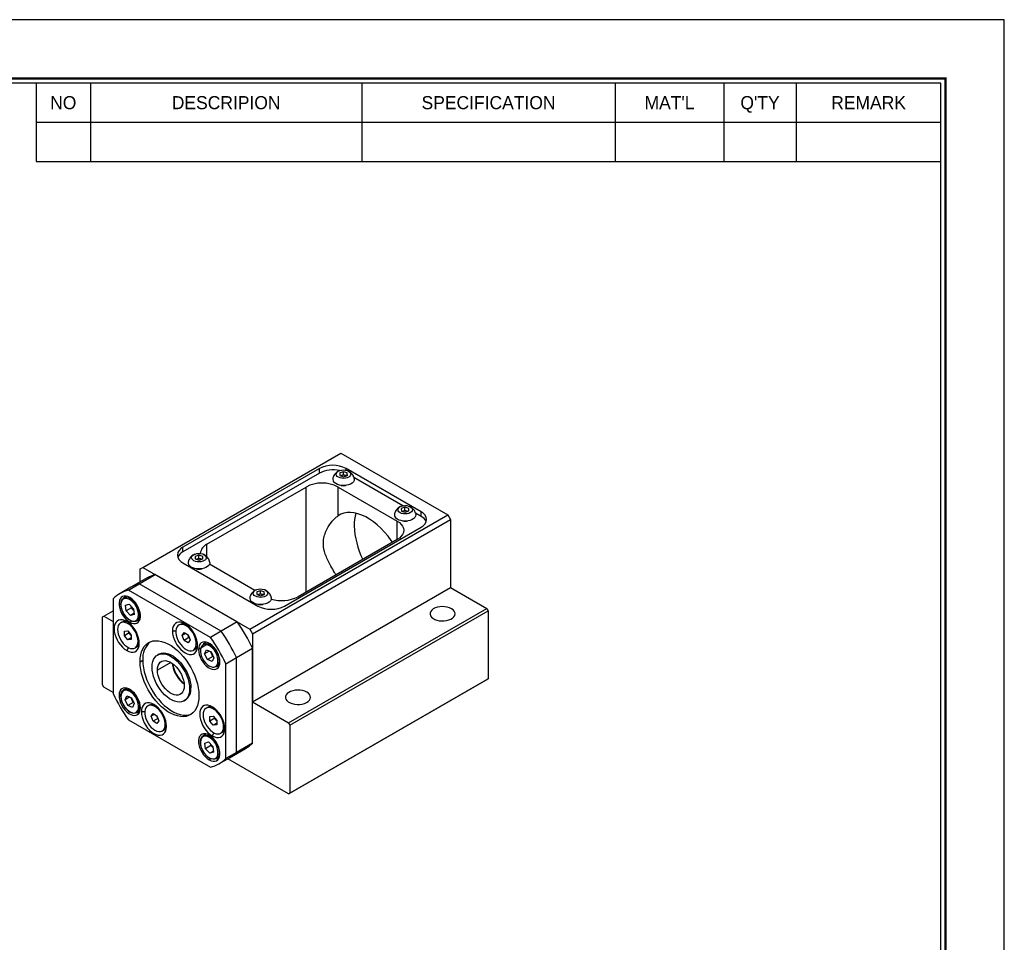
# Model space of a CAD drawing. Header units: millimetres. Extents: x 1133 to 1630, y 653 to 1004.
# Tile 6 of 6: x 1448 to 1630, y 833 to 1004. Entities that reach past the tile are written whole.
import ezdxf
from ezdxf.enums import TextEntityAlignment as Align

# ---------------------------------------------------------------- set-up
doc = ezdxf.new("R2010")
doc.units = ezdxf.units.MM
doc.layers.add('Z5', color=7, linetype='Continuous')
doc.layers.add('Z7', color=7, linetype='Continuous')

# ---------------------------------------------------------------- blocks, each defined once
blk = doc.blocks.new('란표제')
at = {"layer": 'Z7', "color": 0}
for p, q in [((297, 210), (0, 210)), ((297, 0), (297, 210))]:
    blk.add_line(p, q, dxfattribs=at)
at = {"layer": 'Z7'}
for p, q in [((190, 203), (190, 194.34)), ((196, 203), (196, 194.34)), ((226, 203), (226, 194.34)), ((254, 203), (254, 194.34)), ((266, 203), (266, 194.34)), ((274, 203), (274, 194.34)), ((190, 198.67), (290, 198.67)), ((190, 194.34), (290, 194.34))]:
    blk.add_line(p, q, dxfattribs=at)
at = {"layer": 'Z7', "const_width": 0.25}
blk.add_lwpolyline([(290.5, 6.5), (290.5, 203.5), (10, 203.5), (10, 6.5)], close=True, dxfattribs=at)
at = {"layer": 'Z7'}
blk.add_lwpolyline([(290, 7), (290, 203), (10.5, 203), (10.5, 7)], close=True, dxfattribs=at)
at = {"layer": 'Z5', "ltscale": 0.5}
for tag, p, height in [('TITLE', (237.17, 24.41), 2.5), ('도번', (251.18, 15.64), 2.5), ('SCALE', (253.78, 9.55), 1.2), ('DATE', (277.02, 9.51), 1.2)]:
    blk.add_attdef(tag, p, '', height=height, dxfattribs=at)
at = {"layer": 'Z7'}
for s, p in [('NO', (193, 200.83)), ('DESCRIPION', (211, 200.83)), ('SPECIFICATION', (240, 200.83)), ("MAT'L", (260, 200.83)), ("Q'TY", (270, 200.83)), ('REMARK', (282, 200.83))]:
    blk.add_text(s, height=1.444, dxfattribs=at).set_placement(p, align=Align.MIDDLE_CENTER)
for tag, p in [('필렛', (179.25, 10.9)), ('모따기', (179.25, 8.3))]:
    blk.add_attdef(tag, text='', height=1.15, dxfattribs=at).set_placement(p, align=Align.MIDDLE_LEFT)

msp = doc.modelspace()

# ---------------------------------------------------------------- linework, layer by layer
for p, q in [((1470.4235, 902.5823), (1507.0516, 923.7273)), ((1507.0516, 923.7273), (1526.8506, 912.2975)), ((1503.0918, 920.8698), (1477.8481, 906.2969)), ((1503.0918, 920.0125), (1477.8481, 905.4396)), ((1503.0918, 920.0125), (1503.0918, 920.8698)), ((1507.5282, 920.2792), (1506.8376, 920.0367)), ((1506.8376, 920.0367), (1506.856, 919.5702)), ((1506.856, 919.5702), (1507.565, 919.3462)), ((1507.0381, 919.5127), (1507.1829, 919.5635)), ((1507.1829, 919.5635), (1507.5282, 919.6847)), ((1508.2372, 920.0551), (1507.5282, 920.2792)), ((1507.5282, 919.6847), (1507.5282, 920.2792)), ((1507.5282, 919.6847), (1507.8827, 919.5727)), ((1507.565, 919.3462), (1508.2556, 919.5886)), ((1507.8827, 919.5727), (1508.0551, 919.5182)), ((1521.9009, 912.869), (1508.0416, 920.8698)), ((1508.0416, 920.5362), (1508.0416, 920.8698)), ((1508.2556, 919.5886), (1508.2372, 920.0551)), ((1508.2372, 919.5822), (1508.2372, 920.0551)), ((1482.3029, 906.8683), (1500.617, 917.4408)), ((1500.617, 898.0103), (1500.617, 917.4408)), ((1506.5567, 917.4408), (1517.4461, 911.1544)), ((1506.5567, 912.124), (1506.5567, 917.4408)), ((1518.4965, 913.9769), (1509.4802, 919.182)), ((1490.2225, 891.1526), (1526.8506, 912.2975)), ((1518.9126, 913.7071), (1518.222, 913.4646)), ((1518.222, 913.4646), (1518.2404, 912.9981)), ((1518.2404, 912.9981), (1518.9494, 912.7741)), ((1518.4225, 912.9406), (1518.5673, 912.9914)), ((1518.5673, 912.9914), (1518.9126, 913.1126)), ((1519.6217, 913.483), (1518.9126, 913.7071)), ((1518.9126, 913.1126), (1518.9126, 913.7071)), ((1518.9126, 913.1126), (1519.2671, 913.0006)), ((1518.9494, 912.7741), (1519.6401, 913.0166)), ((1519.2671, 913.0006), (1519.4395, 912.9462)), ((1519.6401, 913.0166), (1519.6217, 913.483)), ((1519.6217, 913.0101), (1519.6217, 913.483)), ((1521.9009, 912.0117), (1520.8646, 912.6099)), ((1521.9009, 912.0117), (1521.9009, 912.869)), ((1526.8506, 912.2975), (1527.3456, 911.4402)), ((1490.7175, 890.2952), (1527.3456, 911.4402)), ((1517.4461, 907.7255), (1517.4461, 911.1544)), ((1527.3456, 911.4402), (1527.3456, 898.8655)), ((1496.6572, 895.4387), (1521.9009, 910.0116)), ((1482.3029, 904.5175), (1482.3029, 906.8683)), ((1517.4461, 907.7255), (1499.132, 897.153)), ((1477.8481, 905.4396), (1477.8481, 906.2969)), ((1480.7996, 904.8491), (1480.109, 904.6066)), ((1481.5086, 904.625), (1480.7996, 904.8491)), ((1480.7996, 904.2546), (1480.7996, 904.8491)), ((1477.8481, 903.4395), (1491.7074, 895.4387)), ((1480.109, 904.6066), (1480.1274, 904.1401)), ((1480.1274, 904.1401), (1480.8364, 903.9161)), ((1480.3095, 904.0826), (1480.4543, 904.1334)), ((1480.4543, 904.1334), (1480.7996, 904.2546)), ((1480.7996, 904.2546), (1481.1541, 904.1426)), ((1480.8364, 903.9161), (1481.527, 904.1585)), ((1481.1541, 904.1426), (1481.3265, 904.0881)), ((1481.527, 904.1585), (1481.5086, 904.625)), ((1481.5086, 904.1521), (1481.5086, 904.625)), ((1491.1756, 898.3172), (1482.7599, 903.1756)), ((1469.7653, 899.5333), (1472.7352, 901.2478)), ((1469.9285, 902.2964), (1470.4235, 902.5823)), ((1469.9285, 899.8787), (1469.9285, 902.2964)), ((1470.4235, 902.5823), (1490.2225, 891.1526)), ((1487.9108, 892.4871), (1472.7352, 901.2478)), ((1467.7854, 898.3904), (1469.7653, 899.5333)), ((1471.2237, 900.6264), (1468.2539, 898.9119)), ((1484.941, 890.7726), (1469.7653, 899.5333)), ((1468.2539, 898.9119), (1466.274, 897.7689)), ((1482.9611, 889.6296), (1467.7854, 898.3904)), ((1490.7175, 877.7205), (1527.3456, 898.8655)), ((1492.184, 898.277), (1491.4934, 898.0345)), ((1491.4934, 898.0345), (1491.5118, 897.568)), ((1491.5118, 897.568), (1492.2208, 897.344)), ((1491.6939, 897.5105), (1491.8387, 897.5613)), ((1491.8387, 897.5613), (1492.184, 897.6825)), ((1492.893, 898.0529), (1492.184, 898.277)), ((1492.184, 897.6825), (1492.184, 898.277)), ((1492.184, 897.6825), (1492.5385, 897.5705)), ((1492.2208, 897.344), (1492.9114, 897.5864)), ((1492.5385, 897.5705), (1492.7109, 897.516)), ((1492.9114, 897.5864), (1492.893, 898.0529)), ((1492.893, 897.58), (1492.893, 898.0529)), ((1527.3456, 898.8655), (1534.0278, 895.008)), ((1464.9788, 896.7696), (1464.9788, 879.2453)), ((1467.4762, 897.2505), (1466.8974, 896.9164)), ((1467.2313, 895.5738), (1467.9117, 895.7834)), ((1467.9117, 895.7834), (1468.7036, 894.947)), ((1463.2464, 893.5792), (1464.9788, 894.5793)), ((1467.3429, 894.5278), (1467.2313, 895.5738)), ((1468.3328, 895.0993), (1467.3429, 894.5278)), ((1468.1348, 893.6914), (1467.3429, 894.5278)), ((1468.7968, 894.0736), (1468.1348, 893.6914)), ((1468.8152, 893.901), (1468.1348, 893.6914)), ((1468.3328, 895.0993), (1468.3041, 895.369)), ((1468.7288, 894.6811), (1468.3328, 895.0993)), ((1468.7036, 894.947), (1468.8152, 893.901)), ((1468.7324, 894.6773), (1468.7288, 894.6811)), ((1497.3996, 873.863), (1534.0278, 895.008)), ((1497.6471, 873.4343), (1534.2753, 894.5793)), ((1534.0278, 895.008), (1534.2753, 894.5793)), ((1534.2753, 894.5793), (1534.2753, 882.0046)), ((1462.9989, 893.4363), (1463.2464, 893.5792)), ((1462.9989, 880.8616), (1462.9989, 893.4363)), ((1463.2464, 893.5792), (1464.9788, 892.5791)), ((1466.5648, 892.4621), (1466.3272, 892.325)), ((1468.3907, 892.6632), (1468.0233, 892.4511)), ((1469.3472, 892.6727), (1469.926, 893.0069)), ((1477.3499, 892.0435), (1477.1123, 891.9064)), ((1487.9108, 892.4871), (1484.941, 890.7726)), ((1467.0405, 890.785), (1467.6641, 890.8408)), ((1467.0405, 889.9534), (1467.0405, 890.785)), ((1467.9314, 890.4677), (1467.0405, 889.9534)), ((1467.6641, 890.8408), (1468.2878, 890.0649)), ((1467.9314, 890.4677), (1467.9314, 890.5083)), ((1468.2433, 890.0798), (1467.9314, 890.4677)), ((1476.5623, 890.8193), (1475.9248, 890.8193)), ((1477.7291, 890.0063), (1478.0891, 890.5186)), ((1478.3528, 890.3664), (1477.7291, 890.0063)), ((1478.0891, 890.5186), (1478.8093, 890.1029)), ((1478.6521, 891.8911), (1478.4492, 891.774)), ((1478.8, 890.0566), (1478.7742, 890.1231)), ((1478.7766, 890.1218), (1478.8, 890.0566)), ((1484.941, 890.7726), (1482.9611, 889.6296)), ((1490.2225, 891.1526), (1490.7175, 890.2952)), ((1490.7175, 890.2952), (1490.7175, 877.7205)), ((1467.6641, 889.1776), (1467.0405, 889.9534)), ((1468.2878, 889.5376), (1467.6641, 889.1776)), ((1468.2878, 889.2333), (1467.6641, 889.1776)), ((1468.2433, 890.0798), (1468.2878, 890.0271)), ((1468.2878, 890.0244), (1468.2433, 890.0798)), ((1468.2878, 890.0649), (1468.2878, 889.2333)), ((1469.7578, 889.0347), (1469.5549, 888.9176)), ((1478.0891, 889.0783), (1477.7291, 890.0063)), ((1478.9801, 889.5926), (1478.0891, 889.0783)), ((1478.8093, 888.6625), (1478.0891, 889.0783)), ((1478.9801, 889.5926), (1478.8, 890.0566)), ((1478.8093, 890.1029), (1479.1694, 889.1748)), ((1479.1694, 889.1748), (1478.8093, 888.6625)), ((1479.0151, 889.5724), (1478.9801, 889.5926)), ((1482.5542, 888.4396), (1480.7434, 887.3943)), ((1482.1762, 888.7644), (1481.5974, 888.4303)), ((1467.7849, 887.7605), (1467.4661, 887.2085)), ((1469.001, 887.6934), (1469.2386, 887.8305)), ((1473.4184, 886.5362), (1473.1709, 886.3934)), ((1479.7861, 887.2748), (1480.0237, 887.4119)), ((1481.8732, 886.6132), (1482.2016, 887.3381)), ((1482.7354, 887.1109), (1481.8732, 886.6132)), ((1482.3949, 885.5264), (1481.8732, 886.6132)), ((1482.2016, 887.3381), (1483.0517, 886.9762)), ((1483.124, 886.6413), (1482.9405, 887.0235)), ((1483.0517, 886.9762), (1483.5733, 885.8894)), ((1483.3848, 886.0979), (1483.124, 886.6413)), ((1487.7476, 885.9114), (1490.7175, 887.6258)), ((1490.7175, 870.1015), (1490.7175, 887.6258)), ((1469.9285, 885.15), (1470.4235, 885.4358)), ((1475.6211, 885.0074), (1473.1459, 883.5784)), ((1483.3848, 886.0979), (1482.3949, 885.5264)), ((1483.2449, 885.1645), (1482.3949, 885.5264)), ((1483.5733, 885.8894), (1483.2449, 885.1645)), ((1483.4959, 886.0505), (1483.3848, 886.0979)), ((1484.2321, 884.6577), (1484.3235, 884.9495)), ((1485.7677, 884.7684), (1487.7476, 885.9114)), ((1485.7677, 867.2441), (1485.7677, 884.7684)), ((1487.7476, 868.3871), (1487.7476, 885.9114)), ((1484.0472, 884.1866), (1484.626, 884.5208)), ((1497.3996, 860.7167), (1534.0278, 881.8617)), ((1497.6471, 860.8596), (1534.2753, 882.0046)), ((1534.2753, 882.0046), (1534.0278, 881.8617)), ((1463.2464, 880.4329), (1462.9989, 880.8616)), ((1464.9788, 879.4328), (1463.2464, 880.4329)), ((1467.4762, 880.2755), (1466.8974, 879.9414)), ((1479.3331, 880.2924), (1479.0856, 880.1495)), ((1466.4108, 879.1175), (1466.0434, 878.9054)), ((1467.1732, 878.1243), (1467.5016, 878.8492)), ((1468.0354, 878.622), (1467.1732, 878.1243)), ((1467.6949, 877.0375), (1467.1732, 878.1243)), ((1467.5016, 878.8492), (1468.3517, 878.4873)), ((1468.6848, 877.609), (1467.6949, 877.0375)), ((1468.424, 878.1524), (1468.2405, 878.5346)), ((1468.3517, 878.4873), (1468.8733, 877.4005)), ((1468.6848, 877.609), (1468.424, 878.1524)), ((1468.8733, 877.4005), (1468.5449, 876.6756)), ((1468.7959, 877.5617), (1468.6848, 877.609)), ((1478.0705, 877.9061), (1478.318, 878.049)), ((1490.7175, 877.7205), (1497.3996, 873.863)), ((1468.5449, 876.6756), (1467.6949, 877.0375)), ((1469.3472, 875.6977), (1469.926, 876.0319)), ((1470.8063, 875.8804), (1470.1689, 875.8804)), ((1471.594, 877.1047), (1471.3564, 876.9675)), ((1471.9731, 875.0674), (1472.3332, 875.5798)), ((1472.3332, 875.5798), (1473.0534, 875.164)), ((1472.8962, 876.9522), (1472.6933, 876.8351)), ((1482.3791, 876.6861), (1482.1415, 876.5489)), ((1483.7159, 876.5537), (1483.2804, 876.8052)), ((1467.7854, 874.3841), (1482.9611, 865.6233)), ((1472.5969, 875.4275), (1471.9731, 875.0674)), ((1472.3332, 874.1394), (1471.9731, 875.0674)), ((1473.2242, 874.6537), (1472.3332, 874.1394)), ((1473.0534, 873.7237), (1472.3332, 874.1394)), ((1473.0441, 875.1178), (1473.0183, 875.1843)), ((1473.0207, 875.1829), (1473.0441, 875.1178)), ((1473.2242, 874.6537), (1473.0441, 875.1178)), ((1473.0534, 875.164), (1473.4134, 874.236)), ((1473.4134, 874.236), (1473.0534, 873.7237)), ((1473.2592, 874.6335), (1473.2242, 874.6537)), ((1482.8547, 875.009), (1483.4784, 875.0647)), ((1482.8547, 874.1773), (1482.8547, 875.009)), ((1483.7456, 874.6917), (1482.8547, 874.1773)), ((1483.4784, 873.4015), (1482.8547, 874.1773)), ((1483.4784, 875.0647), (1484.102, 874.2889)), ((1484.102, 873.7615), (1483.4784, 873.4015)), ((1483.7456, 874.6917), (1483.7456, 874.7322)), ((1484.0575, 874.3038), (1483.7456, 874.6917)), ((1484.0575, 874.3038), (1484.102, 874.2511)), ((1484.102, 874.2483), (1484.0575, 874.3038)), ((1484.102, 874.2889), (1484.102, 873.4573)), ((1497.3996, 873.863), (1497.6471, 873.4343)), ((1474.0302, 872.3359), (1474.2678, 872.4731)), ((1483.5991, 871.9844), (1483.2804, 871.4324)), ((1484.102, 873.4573), (1483.4784, 873.4015)), ((1484.8153, 871.9173), (1485.0528, 872.0545)), ((1485.572, 873.2587), (1485.3692, 873.1416)), ((1497.6471, 873.4343), (1497.6471, 860.8596)), ((1482.1762, 871.7894), (1481.5974, 871.4552)), ((1481.9313, 870.1127), (1482.6117, 870.3223)), ((1482.0429, 869.0667), (1481.9313, 870.1127)), ((1482.6117, 870.3223), (1483.4036, 869.4859)), ((1490.7175, 870.1015), (1487.7476, 868.3871)), ((1483.0328, 869.6382), (1482.0429, 869.0667)), ((1482.8348, 868.2303), (1482.0429, 869.0667)), ((1483.4968, 868.6124), (1482.8348, 868.2303)), ((1483.5152, 868.4399), (1482.8348, 868.2303)), ((1483.0328, 869.6382), (1483.0041, 869.9078)), ((1483.4288, 869.22), (1483.0328, 869.6382)), ((1483.4036, 869.4859), (1483.5152, 868.4399)), ((1483.4324, 869.2162), (1483.4288, 869.22)), ((1487.7476, 868.3871), (1485.7677, 867.2441)), ((1486.4524, 867.3877), (1489.4223, 869.1022)), ((1483.054, 867.1809), (1482.7233, 866.99)), ((1484.0472, 867.2116), (1484.626, 867.5458)), ((1484.4725, 866.2448), (1486.4524, 867.3877)), ((1497.3996, 860.7167), (1486.1481, 867.2121)), ((1497.6471, 860.8596), (1497.3996, 860.7167))]:
    msp.add_line(p, q)
at = {"flags": 128}
for points in [[(1506.3953, 919.4085), (1506.2533, 919.5943), (1506.1995, 919.795), (1506.2374, 919.9969), (1506.3646, 920.1862), (1506.5723, 920.3501), (1506.8465, 920.4773), (1507.1683, 920.5593), (1507.5159, 920.5904), (1507.8656, 920.5685), (1508.1936, 920.495), (1508.4775, 920.3751), (1508.6979, 920.2169), (1508.8399, 920.0311), (1508.8938, 919.8304), (1508.8558, 919.6285), (1508.7286, 919.4392), (1508.5209, 919.2753), (1508.2468, 919.148), (1507.9249, 919.0661), (1507.5773, 919.035), (1507.2276, 919.0569), (1506.8996, 919.1303), (1506.6157, 919.2502), (1506.3953, 919.4085)], [(1507.0566, 919.5068), (1507.1079, 919.5331), (1507.1829, 919.5635)], [(1509.5261, 919.0128), (1509.5416, 918.875), (1509.497, 918.6273), (1509.3612, 918.3909), (1509.1405, 918.1769), (1508.8453, 917.9953), (1508.4894, 917.8546), (1508.0894, 917.7613), (1507.664, 917.7199), (1507.2332, 917.7322), (1506.817, 917.7977), (1506.4349, 917.9133), (1506.1048, 918.0736), (1505.8421, 918.2712)], [(1517.7797, 912.8364), (1517.6377, 913.0222), (1517.5839, 913.2229), (1517.6218, 913.4248), (1517.749, 913.6141), (1517.9568, 913.778), (1518.2309, 913.9052), (1518.5527, 913.9872), (1518.9003, 914.0183), (1519.2501, 913.9964), (1519.578, 913.923), (1519.8619, 913.803), (1520.0824, 913.6448), (1520.2243, 913.459), (1520.2782, 913.2583), (1520.2402, 913.0564), (1520.113, 912.8671), (1519.9053, 912.7032), (1519.6312, 912.576), (1519.3093, 912.494), (1518.9617, 912.4629), (1518.612, 912.4848), (1518.284, 912.5582), (1518.0002, 912.6782), (1517.7797, 912.8364)], [(1516.5957, 907.2346), (1516.3727, 907.5586), (1515.7719, 908.361), (1515.1357, 909.1147), (1514.4702, 909.8124), (1513.7815, 910.4478), (1513.0762, 911.0147), (1512.3608, 911.508), (1511.642, 911.9229), (1510.9266, 912.2557), (1510.2212, 912.5031), (1509.5326, 912.6628), (1508.8671, 912.7335), (1508.2309, 912.7143), (1507.6301, 912.6055), (1507.0703, 912.4081), (1506.5567, 912.124)], [(1520.9106, 912.4407), (1520.926, 912.3029), (1520.8814, 912.0552), (1520.7456, 911.8189), (1520.5249, 911.6049), (1520.2297, 911.4232), (1519.8738, 911.2825), (1519.4738, 911.1892), (1519.0485, 911.1478), (1518.6176, 911.1601), (1518.2014, 911.2256), (1517.8193, 911.3412), (1517.4892, 911.5015), (1517.2265, 911.6991)], [(1518.4411, 912.9347), (1518.4924, 912.9611), (1518.5673, 912.9914)], [(1517.4461, 911.1544), (1517.8741, 910.8651), (1518.2185, 910.5407), (1518.4707, 910.1892), (1518.6246, 909.8193), (1518.6763, 909.44), (1518.6246, 909.0607), (1518.4707, 908.6907), (1518.2185, 908.3392), (1517.8741, 908.0148), (1517.4461, 907.7255)], [(1479.6667, 903.9784), (1479.5247, 904.1642), (1479.4708, 904.3649), (1479.5088, 904.5667), (1479.636, 904.7561), (1479.8437, 904.92), (1480.1178, 905.0472), (1480.4397, 905.1292), (1480.7873, 905.1603), (1481.137, 905.1383), (1481.465, 905.0649), (1481.7489, 904.945), (1481.9693, 904.7868), (1482.1113, 904.601), (1482.1651, 904.4003), (1482.1272, 904.1984), (1482, 904.0091), (1481.7923, 903.8452), (1481.5181, 903.7179), (1481.1963, 903.636), (1480.8487, 903.6049), (1480.499, 903.6268), (1480.171, 903.7002), (1479.8871, 903.8201), (1479.6667, 903.9784)], [(1482.7975, 903.5826), (1482.813, 903.4449), (1482.7683, 903.1972), (1482.6325, 902.9608), (1482.4119, 902.7468), (1482.1167, 902.5652), (1481.7608, 902.4245), (1481.3608, 902.3312), (1480.9354, 902.2898), (1480.5045, 902.3021), (1480.0883, 902.3676), (1479.7062, 902.4832), (1479.3761, 902.6435), (1479.1134, 902.8411)], [(1480.328, 904.0767), (1480.3793, 904.103), (1480.4543, 904.1334)], [(1491.0511, 897.4063), (1490.9091, 897.5921), (1490.8553, 897.7928), (1490.8932, 897.9947), (1491.0204, 898.184), (1491.2281, 898.3479), (1491.5022, 898.4751), (1491.8241, 898.5571), (1492.1717, 898.5882), (1492.5214, 898.5663), (1492.8494, 898.4928), (1493.1333, 898.3729), (1493.3537, 898.2147), (1493.4957, 898.0289), (1493.5496, 897.8282), (1493.5116, 897.6263), (1493.3844, 897.437), (1493.1767, 897.2731), (1492.9026, 897.1458), (1492.5807, 897.0639), (1492.2331, 897.0328), (1491.8834, 897.0547), (1491.5554, 897.1281), (1491.2715, 897.248), (1491.0511, 897.4063)], [(1491.7124, 897.5046), (1491.7637, 897.531), (1491.8387, 897.5613)], [(1468.0233, 897.0237), (1467.6595, 897.1948), (1467.308, 897.2822), (1466.981, 897.283), (1466.6894, 897.197), (1466.4433, 897.0273), (1466.2509, 896.7797), (1466.1189, 896.4624), (1466.0518, 896.0865), (1466.0518, 895.6646), (1466.1189, 895.2111), (1466.2509, 894.7415), (1466.4433, 894.2717), (1466.6894, 893.8178), (1466.981, 893.3953), (1467.308, 893.0184), (1467.6595, 892.7001), (1468.0233, 892.4511)], [(1469.838, 893.5269), (1469.8212, 893.4227), (1469.7225, 893.1044), (1469.5623, 892.8511), (1469.3468, 892.6725), (1469.0842, 892.5755), (1468.7846, 892.5637), (1468.4596, 892.6376), (1468.1216, 892.7944), (1467.7836, 893.0281), (1467.4587, 893.3297), (1467.1592, 893.6876), (1466.8968, 894.088), (1466.6814, 894.5156), (1466.5215, 894.9539), (1466.423, 895.386), (1466.3898, 895.7955), (1466.4233, 896.1664), (1466.522, 896.4847), (1466.6822, 896.738), (1466.8977, 896.9166), (1467.1603, 897.0137), (1467.4599, 897.0255), (1467.785, 896.9515), (1467.82, 896.9389)], [(1468.6489, 896.1186), (1468.3324, 896.4111), (1468.0032, 896.6351), (1467.6748, 896.7814), (1467.3607, 896.844), (1467.0738, 896.8203), (1466.8257, 896.7114), (1466.6266, 896.5217), (1466.4847, 896.259), (1466.4058, 895.9339), (1466.3931, 895.5599), (1466.4471, 895.1521), (1466.5657, 894.7275), (1466.744, 894.3032), (1466.9746, 893.8967), (1467.2481, 893.5246), (1467.5534, 893.2021), (1467.878, 892.9426), (1468.2084, 892.7565), (1468.5313, 892.6515), (1468.8334, 892.6319), (1469.1024, 892.6985), (1469.3271, 892.8486), (1469.4985, 893.076), (1469.6094, 893.3714), (1469.6555, 893.7228), (1469.6347, 894.1156), (1469.5479, 894.534), (1469.3987, 894.9607), (1469.1932, 895.3782), (1468.9399, 895.7695), (1468.6489, 896.1186)], [(1468.0233, 892.4511), (1468.3871, 892.28), (1468.7385, 892.1926), (1469.0655, 892.1919), (1469.3571, 892.2778), (1469.6033, 892.4475), (1469.7956, 892.6952), (1469.9276, 893.0124), (1469.9947, 893.3884), (1469.9947, 893.8103), (1469.9276, 894.2638), (1469.7956, 894.7334), (1469.6033, 895.2031), (1469.3571, 895.657), (1469.0655, 896.0796), (1468.7385, 896.4565), (1468.3871, 896.7748), (1468.0233, 897.0237)], [(1494.1819, 897.0106), (1494.1974, 896.8728), (1494.1528, 896.6251), (1494.0169, 896.3887), (1493.7963, 896.1747), (1493.5011, 895.9931), (1493.1452, 895.8524), (1492.7452, 895.7591), (1492.3198, 895.7177), (1491.8889, 895.73), (1491.4727, 895.7955), (1491.0906, 895.9111), (1490.7605, 896.0714), (1490.4978, 896.269)], [(1527.4941, 894.9508), (1527.1319, 895.1213), (1526.7176, 895.2463), (1526.2682, 895.3205), (1525.8022, 895.341), (1525.3385, 895.3069), (1524.8962, 895.2196), (1524.4934, 895.0827), (1524.1466, 894.9018), (1523.87, 894.6844), (1523.6748, 894.4392), (1523.5692, 894.1763), (1523.5574, 893.9066), (1523.6398, 893.641), (1523.8132, 893.3904), (1524.0704, 893.1651), (1524.4009, 892.9743), (1524.7912, 892.8259), (1525.2252, 892.7258), (1525.6853, 892.6782), (1526.1525, 892.685), (1526.6078, 892.746), (1527.0325, 892.8587), (1527.4093, 893.0184), (1527.7226, 893.2186), (1527.9597, 893.4511), (1528.1109, 893.7064), (1528.1699, 893.9741), (1528.1345, 894.2431), (1528.0059, 894.5025), (1527.7895, 894.7417), (1527.4941, 894.9508)], [(1467.4661, 892.5813), (1467.0622, 892.7737), (1466.6705, 892.8786), (1466.303, 892.8929), (1465.9708, 892.8161), (1465.684, 892.6505), (1465.4514, 892.4012), (1465.2801, 892.0757), (1465.1751, 891.684), (1465.1398, 891.2379), (1465.1751, 890.751), (1465.2801, 890.2381), (1465.4514, 889.7147), (1465.684, 889.1969), (1465.9708, 888.7002), (1466.303, 888.2399), (1466.6705, 887.8298), (1467.0622, 887.4825), (1467.4661, 887.2085)], [(1469.5549, 888.9176), (1469.5227, 889.3374), (1469.4273, 889.7801), (1469.2717, 890.2306), (1469.0615, 890.6735), (1468.8036, 891.0938), (1468.5069, 891.4772), (1468.1816, 891.8105), (1467.8386, 892.0826), (1467.4897, 892.284), (1467.1467, 892.408), (1466.8213, 892.4502), (1466.5247, 892.4094), (1466.2668, 892.2868), (1466.0565, 892.0866), (1465.901, 891.8157), (1465.8055, 891.4833), (1465.7733, 891.1007)], [(1467.4661, 887.2085), (1467.8701, 887.0161), (1468.2618, 886.9111), (1468.6293, 886.8969), (1468.9615, 886.9737), (1469.2483, 887.1393), (1469.4809, 887.3886), (1469.6522, 887.7141), (1469.7572, 888.1058), (1469.7925, 888.5519), (1469.7572, 889.0388), (1469.6522, 889.5517), (1469.4809, 890.075), (1469.2483, 890.5929), (1468.9615, 891.0895), (1468.6293, 891.5499), (1468.2618, 891.96), (1467.8701, 892.3073), (1467.4661, 892.5813)], [(1480.5776, 888.1333), (1480.5423, 888.6202), (1480.4373, 889.1331), (1480.2659, 889.6564), (1480.0333, 890.1743), (1479.7466, 890.6709), (1479.4144, 891.1313), (1479.0469, 891.5414), (1478.6552, 891.8887), (1478.2512, 892.1627), (1477.8472, 892.3551), (1477.4555, 892.46), (1477.088, 892.4743), (1476.7558, 892.3975), (1476.4691, 892.2319), (1476.2365, 891.9826), (1476.0651, 891.6571), (1475.9602, 891.2654), (1475.9248, 890.8193)], [(1478.4492, 891.774), (1478.1018, 891.9374), (1477.7662, 892.0209), (1477.4538, 892.0216), (1477.1754, 891.9395), (1476.9403, 891.7775), (1476.7566, 891.5409), (1476.6306, 891.238), (1476.5665, 890.8789), (1476.5665, 890.476), (1476.6306, 890.0429), (1476.7566, 889.5944), (1476.9403, 889.1458), (1477.1754, 888.7124), (1477.4538, 888.3088), (1477.7662, 887.9489), (1478.1018, 887.6449), (1478.4492, 887.4071)], [(1465.7733, 891.1007), (1465.8055, 890.6809), (1465.901, 890.2383), (1466.0565, 889.7878), (1466.2668, 889.3449), (1466.5247, 888.9246), (1466.8213, 888.5412), (1467.1467, 888.2078), (1467.4897, 887.9358), (1467.8386, 887.7343), (1468.1816, 887.6104), (1468.5069, 887.5681), (1468.8036, 887.609), (1469.0615, 887.7316), (1469.2717, 887.9317), (1469.4273, 888.2026), (1469.5227, 888.535), (1469.5549, 888.9176)], [(1475.9248, 890.8193), (1475.9602, 890.3324), (1476.0651, 889.8195), (1476.2365, 889.2961), (1476.4691, 888.7783), (1476.7558, 888.2816), (1477.088, 887.8213), (1477.4555, 887.4112), (1477.8472, 887.0639), (1478.2512, 886.7899), (1478.6552, 886.5975), (1479.0469, 886.4925), (1479.4144, 886.4783), (1479.7466, 886.5551), (1480.0333, 886.7207), (1480.2659, 886.97), (1480.4373, 887.2955), (1480.5423, 887.6872), (1480.5776, 888.1333)], [(1478.4492, 887.4071), (1478.7966, 887.2438), (1479.1322, 887.1603), (1479.4446, 887.1596), (1479.723, 887.2416), (1479.9581, 887.4037), (1480.1418, 887.6402), (1480.2678, 887.9432), (1480.3319, 888.3022), (1480.3319, 888.7052), (1480.2678, 889.1382), (1480.1418, 889.5867), (1479.9581, 890.0353), (1479.723, 890.4688), (1479.4446, 890.8723), (1479.1322, 891.2323), (1478.7966, 891.5363), (1478.4492, 891.774)], [(1469.9285, 885.15), (1469.9605, 885.8114), (1470.0558, 886.4281), (1470.2136, 886.993), (1470.4318, 887.4995), (1470.7079, 887.9416), (1471.0388, 888.3141), (1471.4204, 888.6126), (1471.8484, 888.8337), (1472.3178, 888.9747), (1472.8229, 889.0341), (1473.358, 889.0111), (1473.9166, 888.9059), (1474.4924, 888.7199), (1475.0785, 888.4552), (1475.668, 888.1148), (1476.2541, 887.7029), (1476.8299, 887.2241), (1477.3886, 886.6843), (1477.9236, 886.0895), (1478.4288, 885.4469), (1478.8981, 884.764), (1479.3261, 884.0487), (1479.7078, 883.3095), (1480.0386, 882.5551), (1480.3148, 881.7942), (1480.533, 881.0358), (1480.6907, 880.2888), (1480.7861, 879.5619), (1480.818, 878.8637)], [(1484.7032, 885.1083), (1484.6694, 885.5479), (1484.5695, 886.0114), (1484.4066, 886.4831), (1484.1864, 886.9469), (1483.9164, 887.387), (1483.6058, 887.7884), (1483.2651, 888.1375), (1482.9059, 888.4224), (1482.5406, 888.6333), (1482.1814, 888.7631), (1481.8407, 888.8074), (1481.5301, 888.7646), (1481.2601, 888.6362), (1481.0399, 888.4267), (1480.8771, 888.143), (1480.7771, 887.7949), (1480.7434, 887.3943)], [(1482.4037, 888.2855), (1482.2945, 888.3189), (1481.986, 888.36), (1481.7077, 888.3149), (1481.4709, 888.1852), (1481.2855, 887.9764), (1481.1589, 887.6969), (1481.0963, 887.3583), (1481.1004, 886.9743), (1481.1709, 886.5608), (1481.3049, 886.1345), (1481.497, 885.7131), (1481.7394, 885.3137), (1482.022, 884.9526), (1482.3333, 884.6448), (1482.6606, 884.4027), (1482.9904, 884.2363), (1483.3093, 884.1523), (1483.6042, 884.1544), (1483.8631, 884.2422), (1484.0753, 884.4123), (1484.2321, 884.6577), (1484.2321, 884.6577)], [(1481.5974, 888.4303), (1481.5977, 888.4305), (1481.8603, 888.5276), (1482.1599, 888.5393), (1482.485, 888.4654), (1482.8229, 888.3086), (1483.1609, 888.0749), (1483.4859, 887.7733), (1483.7853, 887.4154), (1484.0477, 887.015), (1484.2631, 886.5874), (1484.4231, 886.1492), (1484.5215, 885.717), (1484.5547, 885.3075), (1484.5212, 884.9366), (1484.4225, 884.6183)], [(1472.1559, 884.1499), (1472.1882, 884.6761), (1472.2844, 885.1552), (1472.4428, 885.5783), (1472.6603, 885.9376), (1472.933, 886.2263), (1473.2558, 886.4391), (1473.6227, 886.5719), (1474.0267, 886.6224), (1474.4604, 886.5896), (1474.9158, 886.474), (1475.3843, 886.2779), (1475.8572, 886.0049), (1476.3257, 885.6601), (1476.781, 885.2499), (1477.2148, 884.782), (1477.6188, 884.265), (1477.9857, 883.7086), (1478.3084, 883.1232), (1478.5812, 882.5196), (1478.7987, 881.9091), (1478.9571, 881.3032), (1479.0533, 880.713), (1479.0856, 880.1495)], [(1473.4184, 886.5362), (1473.5033, 886.5819), (1473.8701, 886.7148), (1474.2742, 886.7653), (1474.7079, 886.7324), (1475.1633, 886.6169), (1475.6318, 886.4208), (1476.1047, 886.1478), (1476.5732, 885.803), (1477.0285, 885.3928), (1477.4623, 884.9248), (1477.8663, 884.4079), (1478.2332, 883.8515), (1478.5559, 883.266), (1478.8286, 882.6625), (1479.0462, 882.052), (1479.2046, 881.446), (1479.3008, 880.8558), (1479.3331, 880.2924)], [(1480.7434, 887.3943), (1480.7771, 886.9547), (1480.8771, 886.4912), (1481.0399, 886.0195), (1481.2601, 885.5557), (1481.5301, 885.1156), (1481.8407, 884.7141), (1482.1814, 884.365), (1482.5406, 884.0802), (1482.9059, 883.8693), (1483.2651, 883.7395), (1483.6058, 883.6952), (1483.9164, 883.738), (1484.1864, 883.8663), (1484.4066, 884.0759), (1484.5695, 884.3596), (1484.6694, 884.7077), (1484.7032, 885.1083)], [(1480.818, 878.8637), (1480.7861, 878.2023), (1480.6907, 877.5856), (1480.533, 877.0206), (1480.3148, 876.5142), (1480.0386, 876.0721), (1479.7078, 875.6996), (1479.3261, 875.4011), (1478.8981, 875.18), (1478.4288, 875.039), (1477.9236, 874.9796), (1477.3886, 875.0026), (1476.8299, 875.1078), (1476.2541, 875.2938), (1475.668, 875.5585), (1475.0785, 875.8989), (1474.4924, 876.3108), (1473.9166, 876.7895), (1473.358, 877.3294), (1472.8229, 877.9242), (1472.3178, 878.5668), (1471.8484, 879.2497), (1471.4204, 879.965), (1471.0388, 880.7042), (1470.7079, 881.4586), (1470.4318, 882.2195), (1470.2136, 882.9779), (1470.0558, 883.7249), (1469.9605, 884.4518), (1469.9285, 885.15)], [(1470.4235, 885.4358), (1470.4554, 884.7376), (1470.5508, 884.0107), (1470.7085, 883.2637), (1470.9267, 882.5053), (1471.2029, 881.7444), (1471.5337, 880.9899), (1471.9154, 880.2507), (1472.3434, 879.5354), (1472.8127, 878.8525), (1473.3179, 878.2099), (1473.8529, 877.6152), (1474.4116, 877.0753), (1474.9874, 876.5966), (1475.5735, 876.1846), (1476.163, 875.8443), (1476.7491, 875.5795), (1477.3249, 875.3935), (1477.8835, 875.2884), (1478.4186, 875.2653), (1478.9237, 875.3247), (1479.3931, 875.4658), (1479.4625, 875.4949)], [(1473.1459, 883.5784), (1473.1796, 884.0293), (1473.28, 884.429), (1473.4442, 884.7664), (1473.6677, 885.0325), (1473.9446, 885.22), (1474.2671, 885.3237), (1474.6266, 885.3408), (1475.0132, 885.2709), (1475.4164, 885.1158), (1475.8251, 884.8799), (1476.2283, 884.5694), (1476.6149, 884.193), (1476.9744, 883.7608), (1477.2969, 883.2847), (1477.5738, 882.7776), (1477.7973, 882.2534), (1477.9615, 881.7264), (1478.0619, 881.2109), (1478.0956, 880.721)], [(1479.0856, 880.1495), (1479.0533, 879.6233), (1478.9571, 879.1442), (1478.7987, 878.7211), (1478.5812, 878.3618), (1478.3084, 878.0731), (1477.9857, 877.8604), (1477.6188, 877.7275), (1477.2148, 877.677), (1476.781, 877.7099), (1476.3257, 877.8254), (1475.8572, 878.0215), (1475.3843, 878.2945), (1474.9158, 878.6393), (1474.4604, 879.0495), (1474.0267, 879.5175), (1473.6227, 880.0345), (1473.2558, 880.5908), (1472.933, 881.1763), (1472.6603, 881.7798), (1472.4428, 882.3903), (1472.2844, 882.9963), (1472.1882, 883.5865), (1472.1559, 884.1499)], [(1478.0956, 880.721), (1478.0619, 880.2701), (1477.9615, 879.8705), (1477.7973, 879.533), (1477.5738, 879.2669), (1477.2969, 879.0795), (1476.9744, 878.9758), (1476.6149, 878.9586), (1476.2283, 879.0285), (1475.8251, 879.1836), (1475.4164, 879.4196), (1475.0132, 879.73), (1474.6266, 880.1064), (1474.2671, 880.5386), (1473.9446, 881.0147), (1473.6677, 881.5218), (1473.4442, 882.046), (1473.28, 882.5731), (1473.1796, 883.0886), (1473.1459, 883.5784)], [(1484.4225, 884.6183), (1484.2623, 884.365), (1484.0472, 884.1866)], [(1470.0032, 876.6194), (1469.9694, 877.059), (1469.8695, 877.5225), (1469.7066, 877.9942), (1469.4864, 878.458), (1469.2164, 878.8981), (1468.9058, 879.2996), (1468.5651, 879.6486), (1468.2059, 879.9335), (1467.8406, 880.1444), (1467.4814, 880.2742), (1467.1407, 880.3185), (1466.8301, 880.2757), (1466.5601, 880.1473), (1466.3399, 879.9378), (1466.1771, 879.6541), (1466.0771, 879.306), (1466.0434, 878.9054)], [(1469.3472, 875.6977), (1469.3468, 875.6975), (1469.0842, 875.6004), (1468.7846, 875.5886), (1468.4596, 875.6626), (1468.1216, 875.8194), (1467.7836, 876.0531), (1467.4587, 876.3547), (1467.1592, 876.7126), (1466.8968, 877.113), (1466.6814, 877.5405), (1466.5215, 877.9788), (1466.423, 878.411), (1466.3898, 878.8204), (1466.4233, 879.1914), (1466.522, 879.5097)], [(1466.5144, 879.3559), (1466.4194, 879.0453), (1466.39, 878.6821), (1466.4274, 878.2813), (1466.5302, 877.8593), (1466.6942, 877.4332), (1466.9125, 877.0207), (1467.1763, 876.6385), (1467.4748, 876.3023), (1467.7957, 876.0259), (1468.126, 875.8206), (1468.4521, 875.6948), (1468.7605, 875.6536), (1469.0389, 875.6988), (1469.2756, 875.8285), (1469.4611, 876.0373), (1469.5876, 876.3168), (1469.6238, 876.4621)], [(1468.0795, 879.615), (1467.7561, 879.7774), (1467.4372, 879.8613), (1467.1423, 879.8593), (1466.8834, 879.7715), (1466.6713, 879.6013), (1466.5144, 879.3559)], [(1466.522, 879.5097), (1466.6822, 879.763), (1466.8974, 879.9414)], [(1466.8974, 879.9414), (1466.8977, 879.9416), (1467.1603, 880.0387), (1467.4599, 880.0505), (1467.785, 879.9765), (1468.1229, 879.8197), (1468.4609, 879.586), (1468.7859, 879.2844), (1469.0853, 878.9265), (1469.3477, 878.5261), (1469.5631, 878.0986), (1469.7231, 877.6603), (1469.8215, 877.2281), (1469.8547, 876.8187), (1469.8212, 876.4477), (1469.7225, 876.1294), (1469.5623, 875.8761), (1469.3472, 875.6977)], [(1500.7655, 879.5207), (1500.4032, 879.6912), (1499.9889, 879.8161), (1499.5396, 879.8904), (1499.0735, 879.9109), (1498.6099, 879.8768), (1498.1676, 879.7895), (1497.7648, 879.6526), (1497.418, 879.4717), (1497.1414, 879.2542), (1496.9462, 879.0091), (1496.8406, 878.7462), (1496.8287, 878.4765), (1496.9112, 878.2109), (1497.0846, 877.9603), (1497.3418, 877.735), (1497.6723, 877.5442), (1498.0625, 877.3958), (1498.4966, 877.2957), (1498.9566, 877.2481), (1499.4239, 877.2549), (1499.8792, 877.3159), (1500.3039, 877.4285), (1500.6806, 877.5882), (1500.994, 877.7885), (1501.2311, 878.021), (1501.3823, 878.2763), (1501.4413, 878.544), (1501.4058, 878.813), (1501.2772, 879.0724), (1501.0608, 879.3116), (1500.7655, 879.5207)], [(1466.0434, 878.9054), (1466.0771, 878.4658), (1466.1771, 878.0023), (1466.3399, 877.5306), (1466.5601, 877.0668), (1466.8301, 876.6267), (1467.1407, 876.2252), (1467.4814, 875.8762), (1467.8406, 875.5913), (1468.2059, 875.3804), (1468.5651, 875.2506), (1468.9058, 875.2063), (1469.2164, 875.2491), (1469.4864, 875.3775), (1469.7066, 875.587), (1469.8695, 875.8707), (1469.9694, 876.2188), (1470.0032, 876.6194)], [(1474.8217, 873.1944), (1474.7863, 873.6813), (1474.6814, 874.1942), (1474.51, 874.7176), (1474.2774, 875.2354), (1473.9907, 875.7321), (1473.6585, 876.1924), (1473.291, 876.6025), (1472.8993, 876.9498), (1472.4953, 877.2238), (1472.0913, 877.4162), (1471.6996, 877.5212), (1471.3321, 877.5354), (1470.9999, 877.4586), (1470.7132, 877.293), (1470.4806, 877.0437), (1470.3092, 876.7182), (1470.2043, 876.3265), (1470.1689, 875.8804)], [(1470.1689, 875.8804), (1470.2043, 875.3935), (1470.3092, 874.8806), (1470.4806, 874.3573), (1470.7132, 873.8394), (1470.9999, 873.3428), (1471.3321, 872.8824), (1471.6996, 872.4723), (1472.0913, 872.125), (1472.4953, 871.851), (1472.8993, 871.6586), (1473.291, 871.5537), (1473.6585, 871.5394), (1473.9907, 871.6162), (1474.2774, 871.7818), (1474.51, 872.0311), (1474.6814, 872.3566), (1474.7863, 872.7483), (1474.8217, 873.1944)], [(1472.6933, 876.8351), (1472.3459, 876.9985), (1472.0103, 877.082), (1471.6979, 877.0827), (1471.4195, 877.0007), (1471.1844, 876.8386), (1471.0007, 876.6021), (1470.8747, 876.2991), (1470.8106, 875.9401), (1470.8106, 875.5371), (1470.8747, 875.1041), (1471.0007, 874.6556), (1471.1844, 874.207), (1471.4195, 873.7735), (1471.6979, 873.3699), (1472.0103, 873.01), (1472.3459, 872.706), (1472.6933, 872.4683)], [(1472.6933, 872.4683), (1473.0407, 872.3049), (1473.3763, 872.2214), (1473.6887, 872.2207), (1473.9671, 872.3028), (1474.2022, 872.4648), (1474.3859, 872.7014), (1474.5119, 873.0043), (1474.576, 873.3634), (1474.576, 873.7663), (1474.5119, 874.1994), (1474.3859, 874.6478), (1474.2022, 875.0965), (1473.9671, 875.5299), (1473.6887, 875.9335), (1473.3763, 876.2934), (1473.0407, 876.5974), (1472.6933, 876.8351)], [(1483.2804, 876.8052), (1482.8764, 876.9976), (1482.4847, 877.1026), (1482.1172, 877.1168), (1481.785, 877.04), (1481.4983, 876.8744), (1481.2657, 876.6251), (1481.0943, 876.2996), (1480.9893, 875.9079), (1480.954, 875.4618), (1480.9893, 874.9749), (1481.0943, 874.462), (1481.2657, 873.9387), (1481.4983, 873.4208), (1481.785, 872.9242), (1482.1172, 872.4638), (1482.4847, 872.0537), (1482.8764, 871.7064), (1483.2804, 871.4324)], [(1485.3692, 873.1416), (1485.337, 873.5614), (1485.2415, 874.004), (1485.086, 874.4545), (1484.8757, 874.8974), (1484.6178, 875.3177), (1484.3212, 875.7011), (1483.9958, 876.0345), (1483.6528, 876.3065), (1483.3039, 876.5079), (1482.9609, 876.6319), (1482.6356, 876.6742), (1482.3389, 876.6333), (1482.081, 876.5107), (1481.8708, 876.3106), (1481.7152, 876.0397), (1481.6198, 875.7073), (1481.5876, 875.3247)], [(1483.2804, 871.4324), (1483.6843, 871.24), (1484.076, 871.1351), (1484.4436, 871.1208), (1484.7757, 871.1976), (1485.0625, 871.3632), (1485.2951, 871.6125), (1485.4665, 871.938), (1485.5714, 872.3297), (1485.6068, 872.7758), (1485.5714, 873.2627), (1485.4665, 873.7756), (1485.2951, 874.299), (1485.0625, 874.8168), (1484.7757, 875.3135), (1484.4436, 875.7738), (1484.076, 876.1839), (1483.6843, 876.5312), (1483.2804, 876.8052)], [(1481.5876, 875.3247), (1481.6198, 874.9049), (1481.7152, 874.4622), (1481.8708, 874.0117), (1482.081, 873.5688), (1482.3389, 873.1485), (1482.6356, 872.7651), (1482.9609, 872.4317), (1483.3039, 872.1597), (1483.6528, 871.9583), (1483.9958, 871.8343), (1484.3212, 871.792), (1484.6178, 871.8329), (1484.8757, 871.9555), (1485.086, 872.1556), (1485.2415, 872.4265), (1485.337, 872.759), (1485.3692, 873.1416)], [(1482.7233, 871.5626), (1482.3595, 871.7337), (1482.008, 871.8211), (1481.681, 871.8218), (1481.3894, 871.7359), (1481.1433, 871.5662), (1480.9509, 871.3185), (1480.8189, 871.0013), (1480.7518, 870.6253), (1480.7518, 870.2034), (1480.8189, 869.7499), (1480.9509, 869.2803), (1481.1433, 868.8106), (1481.3894, 868.3567), (1481.681, 867.9341), (1482.008, 867.5572), (1482.3595, 867.2389), (1482.7233, 866.99)], [(1482.4195, 871.3049), (1482.2152, 871.3622), (1481.9131, 871.3818), (1481.6442, 871.3152), (1481.4194, 871.1651), (1481.2481, 870.9377), (1481.1371, 870.6423), (1481.091, 870.2909), (1481.1118, 869.898), (1481.1986, 869.4797), (1481.3478, 869.053), (1481.5533, 868.6355), (1481.8067, 868.2442), (1482.0976, 867.8951)], [(1481.1066, 870.6011), (1481.1233, 870.7053), (1481.222, 871.0235), (1481.3822, 871.2768), (1481.5977, 871.4555), (1481.8603, 871.5525), (1482.1599, 871.5643), (1482.485, 871.4904), (1482.8229, 871.3336), (1483.1609, 871.0999), (1483.4859, 870.7983), (1483.7853, 870.4404), (1484.0477, 870.04), (1484.2631, 869.6124), (1484.4231, 869.1741), (1484.5215, 868.742), (1484.5547, 868.3325), (1484.5212, 867.9616), (1484.4225, 867.6433), (1484.2623, 867.39), (1484.0468, 867.2114), (1483.7842, 867.1143), (1483.4846, 867.1025), (1483.1596, 867.1765), (1483.1245, 867.1891)], [(1482.7233, 866.99), (1483.0871, 866.8189), (1483.4385, 866.7315), (1483.7655, 866.7307), (1484.0571, 866.8167), (1484.3033, 866.9864), (1484.4956, 867.234), (1484.6276, 867.5513), (1484.6947, 867.9272), (1484.6947, 868.3491), (1484.6276, 868.8026), (1484.4956, 869.2722), (1484.3033, 869.742), (1484.0571, 870.1959), (1483.7655, 870.6184), (1483.4385, 870.9953), (1483.0871, 871.3136), (1482.7233, 871.5626)], [(1482.0976, 867.8951), (1482.4141, 867.6026), (1482.7433, 867.3786), (1483.0717, 867.2323), (1483.3858, 867.1697), (1483.6728, 867.1933), (1483.9209, 867.3022), (1484.1199, 867.492), (1484.2618, 867.7547), (1484.3231, 867.9721)]]:
    msp.add_lwpolyline(points, dxfattribs=at)
for centre, radius, start, end in [((1505.5667, 916.1196), 5.3563, 62.480539, 117.519461), ((1505.586, 915.111), 5.4996, 76.988347, 116.969503), ((1507.5472, 918.4737), 1.1491, 73.022912, 108.484047), ((1507.6506, 918.8175), 0.7901, 61.19845, 72.912558), ((1503.5868, 911.7621), 6.4083, 62.39104, 117.60896), ((1506.3254, 918.8721), 0.7712, 169.323055, 231.189535), ((1507.5466, 919.4382), 1.7573, 253.227601, 286.772399), ((1507.5466, 919.4507), 1.759, 255.862914, 284.137086), ((1517.1697, 910.4092), 7.6441, 163.342011, 180.853171), ((1517.7098, 912.3), 0.7712, 169.323055, 231.189535), ((1518.9316, 911.9016), 1.1491, 73.022912, 108.484047), ((1519.035, 912.2454), 0.7901, 61.19845, 72.912558), ((1521.3435, 911.4403), 1.5336, 291.312552, 68.687448), ((1521.0099, 910.2224), 1.9988, 23.256723, 63.528878), ((1524.2217, 910.7385), 14.7018, 181.727123, 206.96345), ((1518.931, 912.8662), 1.7573, 253.227601, 286.772399), ((1518.931, 912.8786), 1.759, 255.862914, 284.137086), ((1483.2047, 904.9227), 2.1444, 114.867315, 173.812544), ((1478.4055, 904.8682), 1.5336, 111.312552, 248.687448), ((1478.7391, 903.6503), 1.9988, 116.471122, 156.743277), ((1479.5968, 903.442), 0.7712, 169.323055, 231.189535), ((1480.8186, 903.0436), 1.1491, 73.022912, 108.484047), ((1480.9219, 903.3874), 0.7901, 61.19845, 72.912558), ((1474.3153, 895.2557), 6.1969, 104.77275, 119.926392), ((1480.818, 904.0081), 1.7573, 253.227601, 286.772399), ((1480.818, 904.0206), 1.759, 255.862914, 284.137086), ((1471.3455, 893.5412), 6.1969, 104.77275, 119.926392), ((1469.3497, 892.441), 6.1516, 104.731702, 135.27905), ((1492.203, 896.4715), 1.1491, 73.022912, 108.484047), ((1492.3063, 896.8153), 0.7901, 61.19845, 72.912558), ((1466.8169, 894.4868), 2.6493, 41.996025, 67.750643), ((1466.3048, 893.7354), 3.5393, 356.623581, 45.492751), ((1490.9812, 896.8699), 0.7712, 169.323055, 231.189535), ((1492.2024, 897.436), 1.7573, 253.227601, 286.772399), ((1492.2024, 897.4485), 1.759, 255.862914, 284.137086), ((1496.1361, 903.0258), 6.5928, 252.766581, 297.027848), ((1470.0155, 895.888), 1.7641, 198.492196, 223.165805), ((1494.1823, 900.189), 5.3563, 242.480539, 297.519461), ((1467.1037, 891.3154), 1.267, 62.153856, 115.171588), ((1477.8888, 890.8968), 1.267, 62.153856, 115.171588), ((1462.2515, 874.4318), 31.375, 24.867753, 35.132248), ((1469.4195, 891.0224), 1.5073, 208.262509, 218.705407), ((1459.2817, 872.7174), 31.375, 24.867753, 35.132248), ((1468.5388, 888.8577), 1.2429, 304.265869, 358.397934), ((1474.5419, 885.7357), 4.1293, 131.997153, 184.1653), ((1480.2045, 890.604), 1.5074, 201.294699, 211.728277), ((1479.3239, 888.4391), 1.2429, 304.265869, 358.397934), ((1457.3018, 871.5744), 31.375, 24.867753, 35.132248), ((1481.0679, 885.2964), 3.274, 353.917563, 65.921812), ((1484.59, 887.3525), 1.6294, 192.550206, 205.879318), ((1484.7173, 887.4022), 1.7657, 205.527202, 222.92277), ((1481.3503, 885.4573), 5.5029, 186.432461, 233.562162), ((1481.4589, 885.52), 5.5419, 187.675807, 232.318816), ((1493.4448, 892.4393), 31.375, 204.867753, 215.132248), ((1466.2792, 876.7785), 3.3596, 354.594634, 57.596226), ((1476.8854, 880.0485), 2.4598, 305.620924, 5.691257), ((1469.89, 878.8636), 1.6294, 192.550206, 205.879318), ((1470.0173, 878.9133), 1.7657, 205.527202, 222.92277), ((1472.1329, 875.958), 1.267, 62.153856, 115.171588), ((1482.918, 875.5394), 1.267, 62.153856, 115.171588), ((1474.4486, 875.6652), 1.5074, 201.294699, 211.728277), ((1485.2338, 875.2463), 1.5073, 208.262509, 218.705407), ((1473.568, 873.5002), 1.2429, 304.265869, 358.397934), ((1484.3531, 873.0816), 1.2429, 304.265869, 358.397934), ((1481.0659, 868.3218), 3.2759, 353.872929, 65.593001), ((1486.3284, 874.451), 6.1792, 300.04619, 315.259852), ((1484.7155, 870.4268), 1.7641, 198.492196, 223.165805), ((1483.3585, 872.7366), 6.1792, 300.04619, 315.259852), ((1481.3968, 871.5727), 6.1516, 284.731702, 315.27905)]:
    msp.add_arc(centre, radius, start, end)
for points, knots in [([(1506.7784, 920.4431), (1506.7075, 920.4149), (1506.5218, 920.3411), (1506.255, 920.1526), (1505.986, 919.8924), (1505.7729, 919.5811), (1505.6317, 919.2854), (1505.592, 919.0902), (1505.5776, 919.0192)], [0, 0, 0, 0, 0.11757746, 0.30799215, 0.49956354, 0.69304237, 0.88823715, 1, 1, 1, 1]), ([(1509.5168, 919.0118), (1509.5081, 919.0634), (1509.4783, 919.2386), (1509.3555, 919.5138), (1509.1632, 919.8202), (1508.9247, 920.0794), (1508.6513, 920.2837), (1508.4485, 920.4052), (1508.3343, 920.4425), (1508.3267, 920.445)], [0, 0, 0, 0, 0.080754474, 0.274237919, 0.459885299, 0.639335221, 0.814418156, 0.987667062, 1, 1, 1, 1]), ([(1518.1628, 913.871), (1518.0919, 913.8428), (1517.9062, 913.769), (1517.6394, 913.5805), (1517.3704, 913.3203), (1517.1573, 913.009), (1517.0161, 912.7133), (1516.9765, 912.5181), (1516.962, 912.4471)], [0, 0, 0, 0, 0.11757746, 0.30799215, 0.49956354, 0.69304237, 0.88823715, 1, 1, 1, 1]), ([(1520.9012, 912.4397), (1520.8925, 912.4913), (1520.8628, 912.6665), (1520.7399, 912.9417), (1520.5476, 913.2481), (1520.3092, 913.5073), (1520.0357, 913.7116), (1519.8329, 913.8331), (1519.7188, 913.8704), (1519.7112, 913.8729)], [0, 0, 0, 0, 0.080754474, 0.274237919, 0.459885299, 0.639335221, 0.814418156, 0.987667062, 1, 1, 1, 1]), ([(1506.1398, 901.1985), (1506.053, 901.3516), (1505.7399, 901.9037), (1505.2344, 902.7616), (1504.6864, 903.7906), (1504.2529, 904.7607), (1503.9262, 905.7838), (1503.7853, 906.8727), (1503.876, 908.0039), (1504.2024, 909.09), (1504.6618, 910.0238), (1505.1831, 910.8006), (1505.7136, 911.4231), (1506.1828, 911.8593), (1506.4597, 912.0553), (1506.5567, 912.124)], [0, 0, 0, 0, 0.03530737, 0.12735158, 0.20768996, 0.28827126, 0.36852136, 0.46104839, 0.55355707, 0.64555049, 0.73763292, 0.81178835, 0.88612969, 0.9601335, 1, 1, 1, 1]), ([(1480.0498, 905.013), (1479.9789, 904.9848), (1479.7932, 904.911), (1479.5263, 904.7225), (1479.2574, 904.4622), (1479.0442, 904.1509), (1478.903, 903.8553), (1478.8634, 903.6601), (1478.849, 903.589)], [0, 0, 0, 0, 0.11757746, 0.30799215, 0.49956354, 0.69304237, 0.88823715, 1, 1, 1, 1]), ([(1482.7882, 903.5817), (1482.7794, 903.6333), (1482.7497, 903.8085), (1482.6269, 904.0837), (1482.4345, 904.39), (1482.1961, 904.6493), (1481.9226, 904.8535), (1481.7198, 904.9751), (1481.6057, 905.0124), (1481.5981, 905.0149)], [0, 0, 0, 0, 0.080754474, 0.274237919, 0.459885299, 0.639335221, 0.814418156, 0.987667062, 1, 1, 1, 1]), ([(1491.4342, 898.4409), (1491.3633, 898.4127), (1491.1776, 898.3389), (1490.9108, 898.1504), (1490.6418, 897.8902), (1490.4286, 897.5789), (1490.2874, 897.2832), (1490.2478, 897.088), (1490.2334, 897.017)], [0, 0, 0, 0, 0.11757746, 0.30799215, 0.49956354, 0.69304237, 0.88823715, 1, 1, 1, 1]), ([(1494.1726, 897.0096), (1494.1639, 897.0612), (1494.1341, 897.2364), (1494.0113, 897.5116), (1493.819, 897.818), (1493.5805, 898.0772), (1493.3071, 898.2815), (1493.1042, 898.403), (1492.9901, 898.4403), (1492.9825, 898.4428)], [0, 0, 0, 0, 0.080754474, 0.274237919, 0.459885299, 0.639335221, 0.814418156, 0.987667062, 1, 1, 1, 1]), ([(1481.0723, 870.5418), (1481.0654, 870.504), (1481.0382, 870.3541), (1481.0519, 870.0545), (1481.1132, 869.6565), (1481.2352, 869.2452), (1481.4081, 868.8374), (1481.6278, 868.4465), (1481.861, 868.1159), (1482.0259, 867.9327), (1482.0949, 867.856)], [0, 0, 0, 0, 0.04775599, 0.18933513, 0.33139772, 0.47327861, 0.61494075, 0.75649261, 0.89808706, 1, 1, 1, 1]), ([(1482.0949, 867.856), (1482.1471, 867.8029), (1482.2984, 867.6489), (1482.5646, 867.4372), (1482.8365, 867.2659), (1482.9993, 867.2099), (1483.054, 867.1911)], [0, 0, 0, 0, 0.17306997, 0.50219867, 0.8327587, 1, 1, 1, 1])]:
    msp.add_open_spline(points, degree=3, knots=knots)

# ---------------------------------------------------------------- block references
at = {"ltscale": 5, "xscale": 1.67280711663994, "yscale": 1.67280711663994, "zscale": 1.67280711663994}
msp.add_blockref('란표제', (1132.8849, 652.5584), dxfattribs=at)

doc.saveas('drawing.dxf')
